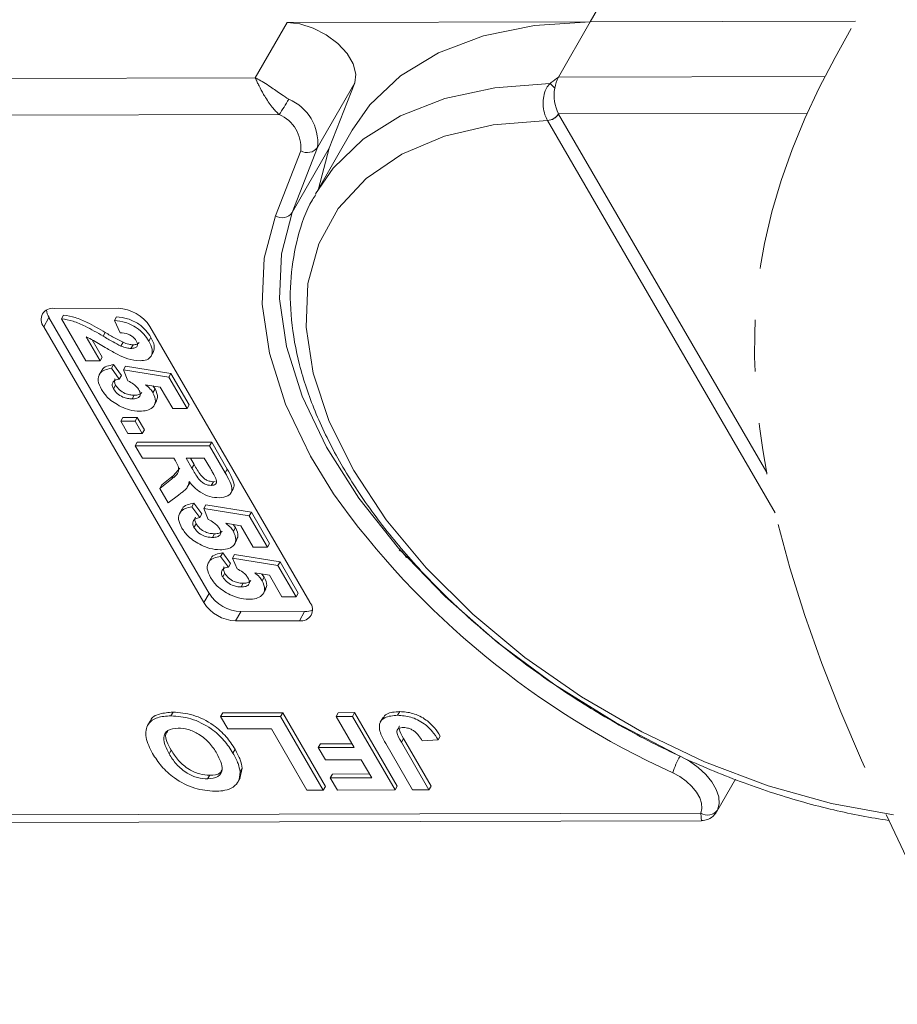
# Model space of a CAD drawing. Header units: millimetres. Extents: x 2517 to 3439, y -761 to -109.
# Tile 35 of 49: x 3189 to 3216, y -302 to -271. Entities that reach past the tile are written whole.
import ezdxf

# ---------------------------------------------------------------- set-up
doc = ezdxf.new("R2010")
doc.units = ezdxf.units.MM
doc.linetypes.add('PHANTOM2', pattern=[31.75, 15.875, -3.175, 3.175, -3.175, 3.175, -3.175])

msp = doc.modelspace()

# ---------------------------------------------------------------- linework, layer by layer
at = {"color": 7, "linetype": 'Continuous', "lineweight": 15}
for p, q in [((3206.885, -271.479), (3208.024, -269.497)), ((3197.566, -271.499), (3196.59, -273.199)), ((3197.566, -271.499), (3206.885, -271.479)), ((3205.909, -273.178), (3206.885, -271.479)), ((3215.036, -271.461), (3206.885, -271.479)), ((3196.59, -273.199), (3175.863, -273.244)), ((3214.098, -273.16), (3205.909, -273.178)), ((3198.505, -275.336), (3199.644, -273.354)), ((3198.865, -275.356), (3199.644, -273.354)), ((3175.866, -274.376), (3197.323, -274.328)), ((3205.912, -274.309), (3213.553, -274.292)), ((3205.913, -274.311), (3205.912, -274.309)), ((3212.308, -285.332), (3205.913, -274.311)), ((3205.569, -274.507), (3205.57, -274.51)), ((3205.57, -274.51), (3212.568, -286.569)), ((3199.569, -274.808), (3198.479, -276.706)), ((3197.726, -277.339), (3198.505, -275.336)), ((3198.865, -275.356), (3197.726, -277.339)), ((3198.533, -276.611), (3198.865, -275.356)), ((3197.987, -275.438), (3197.208, -277.441)), ((3190.412, -280.284), (3192.371, -280.279)), ((3190.632, -280.607), (3190.697, -280.494)), ((3190.249, -280.567), (3190.087, -280.85)), ((3195.167, -289.042), (3190.249, -280.567)), ((3191.382, -281.9), (3190.632, -280.607)), ((3192.258, -280.654), (3192.323, -280.541)), ((3192.436, -281.034), (3192.258, -280.654)), ((3195.004, -289.325), (3190.087, -280.85)), ((3191.914, -281.139), (3191.979, -281.026)), ((3193.352, -280.843), (3198.27, -289.318)), ((3191.396, -281.164), (3191.822, -281.899)), ((3191.577, -281.251), (3191.887, -281.786)), ((3192.459, -281.441), (3192.524, -281.328)), ((3192.767, -281.516), (3192.832, -281.403)), ((3193.316, -281.288), (3193.381, -281.175)), ((3193.381, -281.76), (3193.463, -281.619)), ((3191.822, -281.899), (3191.382, -281.9)), ((3191.822, -281.899), (3191.887, -281.786)), ((3192.169, -282.127), (3192.234, -282.013)), ((3192.234, -282.013), (3192.474, -282.343)), ((3191.87, -282.19), (3191.789, -282.331)), ((3192.169, -282.127), (3192.409, -282.456)), ((3192.536, -282.176), (3192.601, -282.063)), ((3192.675, -282.509), (3192.536, -282.176)), ((3192.536, -282.176), (3193.933, -282.402)), ((3192.601, -282.063), (3193.998, -282.289)), ((3193.933, -282.402), (3193.998, -282.289)), ((3193.998, -282.289), (3194.557, -283.252)), ((3192.409, -282.456), (3192.474, -282.343)), ((3193.933, -282.402), (3194.492, -283.365)), ((3192.233, -282.759), (3192.298, -282.645)), ((3193.671, -282.708), (3193.218, -282.631)), ((3193.441, -282.669), (3193.51, -282.762)), ((3193.445, -282.875), (3193.51, -282.762)), ((3194.053, -283.366), (3193.671, -282.708)), ((3192.803, -283.064), (3192.868, -282.951)), ((3193.474, -283.276), (3193.556, -283.135)), ((3194.492, -283.365), (3194.053, -283.366)), ((3194.492, -283.365), (3194.557, -283.252)), ((3192.456, -283.751), (3192.521, -283.637)), ((3192.456, -283.751), (3192.896, -283.75)), ((3192.677, -284.131), (3192.456, -283.751)), ((3192.521, -283.637), (3192.961, -283.636)), ((3192.896, -283.75), (3192.961, -283.636)), ((3192.896, -283.75), (3193.117, -284.13)), ((3192.961, -283.636), (3193.182, -284.017)), ((3193.117, -284.13), (3192.677, -284.131)), ((3193.117, -284.13), (3193.182, -284.017)), ((3192.898, -284.511), (3192.963, -284.398)), ((3192.963, -284.398), (3195.249, -284.393)), ((3195.184, -284.506), (3195.249, -284.393)), ((3195.249, -284.393), (3195.73, -285.223)), ((3192.898, -284.511), (3195.184, -284.506)), ((3193.118, -284.891), (3192.898, -284.511)), ((3195.184, -284.506), (3195.665, -285.336)), ((3194.085, -284.889), (3193.118, -284.891)), ((3194.135, -284.974), (3194.085, -284.889)), ((3195.023, -284.887), (3194.466, -284.888)), ((3194.466, -284.888), (3194.644, -285.195)), ((3194.597, -284.888), (3194.709, -285.081)), ((3195.211, -285.21), (3195.023, -284.887)), ((3194.075, -285.42), (3194.268, -285.194)), ((3194.644, -285.195), (3194.709, -285.081)), ((3195.665, -285.336), (3195.73, -285.223)), ((3193.655, -285.816), (3194.01, -285.534)), ((3193.72, -285.703), (3194.075, -285.42)), ((3194.01, -285.534), (3194.075, -285.42)), ((3194.499, -285.783), (3194.581, -285.641)), ((3195.236, -285.724), (3195.301, -285.611)), ((3195.301, -285.611), (3195.359, -285.601)), ((3193.655, -285.816), (3193.72, -285.703)), ((3193.913, -286.26), (3193.655, -285.816)), ((3195.835, -285.965), (3195.916, -285.824)), ((3194.226, -286.02), (3193.913, -286.26)), ((3194.342, -286.449), (3194.26, -286.59)), ((3194.64, -286.386), (3194.705, -286.273)), ((3194.64, -286.386), (3194.881, -286.715)), ((3194.705, -286.273), (3194.946, -286.602)), ((3195.007, -286.436), (3195.073, -286.322)), ((3195.146, -286.768), (3195.007, -286.436)), ((3195.007, -286.436), (3196.405, -286.661)), ((3195.073, -286.322), (3196.47, -286.548)), ((3196.405, -286.661), (3196.47, -286.548)), ((3196.47, -286.548), (3197.029, -287.511)), ((3194.881, -286.715), (3194.946, -286.602)), ((3196.405, -286.661), (3196.964, -287.625)), ((3194.704, -287.018), (3194.769, -286.905)), ((3196.142, -286.967), (3195.689, -286.89)), ((3195.913, -286.928), (3195.981, -287.021)), ((3195.916, -287.134), (3195.981, -287.021)), ((3196.524, -287.626), (3196.142, -286.967)), ((3195.275, -287.324), (3195.34, -287.21)), ((3195.946, -287.535), (3196.027, -287.394)), ((3196.964, -287.625), (3196.524, -287.626)), ((3196.964, -287.625), (3197.029, -287.511)), ((3195.224, -287.97), (3195.143, -288.112)), ((3195.523, -287.907), (3195.588, -287.794)), ((3195.523, -287.907), (3195.763, -288.236)), ((3195.588, -287.794), (3195.829, -288.123)), ((3195.89, -287.957), (3195.955, -287.844)), ((3196.029, -288.289), (3195.89, -287.957)), ((3195.89, -287.957), (3197.287, -288.182)), ((3195.955, -287.844), (3197.352, -288.069)), ((3197.287, -288.182), (3197.352, -288.069)), ((3197.352, -288.069), (3197.912, -289.032)), ((3195.763, -288.236), (3195.829, -288.123)), ((3197.287, -288.182), (3197.846, -289.146)), ((3195.587, -288.539), (3195.652, -288.426)), ((3197.025, -288.488), (3196.572, -288.412)), ((3196.795, -288.449), (3196.864, -288.542)), ((3196.799, -288.655), (3196.864, -288.542)), ((3197.407, -289.147), (3197.025, -288.488)), ((3196.157, -288.845), (3196.222, -288.732)), ((3196.829, -289.057), (3196.91, -288.915)), ((3195.167, -289.042), (3195.004, -289.325)), ((3197.846, -289.146), (3197.407, -289.147)), ((3197.846, -289.146), (3197.912, -289.032)), ((3196.148, -289.606), (3195.985, -289.889)), ((3197.945, -289.885), (3195.985, -289.889)), ((3198.107, -289.601), (3196.148, -289.606)), ((3198.107, -289.601), (3197.945, -289.885)), ((3193.997, -292.806), (3194.062, -292.693)), ((3195.524, -292.832), (3195.59, -292.718)), ((3195.524, -292.832), (3197.367, -292.828)), ((3195.743, -293.208), (3195.524, -292.832)), ((3195.59, -292.718), (3197.432, -292.714)), ((3197.367, -292.828), (3197.432, -292.714)), ((3197.367, -292.828), (3198.678, -295.088)), ((3197.432, -292.714), (3198.743, -294.974)), ((3199.075, -292.824), (3199.14, -292.711)), ((3199.075, -292.824), (3199.578, -292.823)), ((3199.63, -293.78), (3199.075, -292.824)), ((3199.14, -292.711), (3199.643, -292.709)), ((3199.578, -292.823), (3199.643, -292.709)), ((3199.578, -292.823), (3200.889, -295.083)), ((3199.643, -292.709), (3200.954, -294.969)), ((3200.51, -292.863), (3200.428, -293.005)), ((3200.964, -292.791), (3201.029, -292.677)), ((3193.36, -292.966), (3193.278, -293.108)), ((3197.083, -293.205), (3195.743, -293.208)), ((3198.176, -295.089), (3197.083, -293.205)), ((3201.079, -293.618), (3201.144, -293.504)), ((3201.144, -293.504), (3201.992, -294.967)), ((3202.209, -293.542), (3202.274, -293.429)), ((3198.525, -293.782), (3198.59, -293.669)), ((3198.525, -293.782), (3199.63, -293.78)), ((3198.743, -294.159), (3198.525, -293.782)), ((3198.59, -293.669), (3199.564, -293.667)), ((3201.425, -295.082), (3200.598, -293.657)), ((3201.079, -293.618), (3201.927, -295.08)), ((3202.209, -293.542), (3201.723, -293.572)), ((3193.94, -293.974), (3194.005, -293.861)), ((3195.904, -293.949), (3195.969, -293.835)), ((3196.186, -294.41), (3196.114, -294.737)), ((3196.121, -294.524), (3196.186, -294.41)), ((3199.848, -294.157), (3198.743, -294.159)), ((3200.168, -294.707), (3199.848, -294.157)), ((3195.124, -294.747), (3195.189, -294.634)), ((3196.043, -294.865), (3196.124, -294.723)), ((3198.895, -294.71), (3198.96, -294.597)), ((3198.895, -294.71), (3200.168, -294.707)), ((3199.114, -295.087), (3198.895, -294.71)), ((3198.96, -294.597), (3200.102, -294.594)), ((3198.678, -295.088), (3198.743, -294.974)), ((3200.889, -295.083), (3200.954, -294.969)), ((3201.927, -295.08), (3201.992, -294.967)), ((3210.777, -295.742), (3211.347, -294.75)), ((3198.678, -295.088), (3198.176, -295.089)), ((3200.889, -295.083), (3199.114, -295.087)), ((3201.927, -295.08), (3201.425, -295.082)), ((3210.282, -295.797), (3188.324, -295.846)), ((3188.651, -296.08), (3210.301, -296.032))]:
    msp.add_line(p, q, dxfattribs=at)
at = {"color": 7, "linetype": 'Continuous', "lineweight": 15, "flags": 128}
for points in [[(3199.644, -273.354), (3199.681, -273.082), (3199.602, -272.774), (3199.413, -272.455), (3199.129, -272.149), (3198.772, -271.882), (3198.371, -271.675), (3197.958, -271.544), (3197.566, -271.499)], [(3206.885, -271.479), (3205.168, -271.588), (3203.604, -271.906), (3202.224, -272.426), (3201.052, -273.139), (3200.112, -274.032), (3199.569, -274.808)], [(3205.642, -273.377), (3203.949, -273.503), (3202.41, -273.833), (3201.053, -274.363), (3199.903, -275.082), (3198.982, -275.977), (3198.443, -276.769)], [(3216.205, -295.846), (3214.301, -295.504), (3212.352, -294.959), (3210.396, -294.22), (3208.472, -293.303), (3206.62, -292.225), (3204.874, -291.009), (3203.271, -289.678), (3201.842, -288.259), (3200.616, -286.78), (3199.616, -285.27), (3198.864, -283.76), (3198.373, -282.279), (3198.153, -280.857), (3198.209, -279.523), (3198.54, -278.302), (3199.14, -277.219), (3199.995, -276.295), (3201.09, -275.55), (3202.402, -274.997), (3203.905, -274.648), (3205.57, -274.51)], [(3197.208, -277.441), (3196.866, -278.741), (3196.804, -280.156), (3197.023, -281.66), (3197.519, -283.227), (3198.283, -284.827), (3198.994, -285.987)], [(3209.501, -293.977), (3207.679, -293.025), (3205.797, -291.853), (3204.034, -290.552), (3202.423, -289.144), (3200.993, -287.656), (3199.769, -286.115), (3198.776, -284.549), (3198.03, -282.987), (3197.546, -281.458), (3197.332, -279.989), (3197.392, -278.607), (3197.726, -277.339)], [(3209.646, -294.045), (3209.936, -294.203), (3210.203, -294.394), (3210.435, -294.608), (3210.622, -294.837), (3210.756, -295.07), (3210.832, -295.299), (3210.846, -295.512), (3210.798, -295.702)], [(3209.418, -294.555), (3209.636, -294.673), (3209.836, -294.816), (3210.01, -294.977), (3210.15, -295.148), (3210.251, -295.324), (3210.308, -295.495), (3210.318, -295.655), (3210.282, -295.797)]]:
    msp.add_lwpolyline(points, dxfattribs=at)
at = {"color": 7, "linetype": 'Continuous', "lineweight": 15}
for centre, radius, start, end in [((3206.809, -273.674), 1.027, 151.137, 171.0902), ((3205.211, -274.007), 0.763, 40.1491, 55.5658), ((3207.006, -273.741), 1.233, 169.4134, 207.4295), ((3191.576, -270.386), 6.969, 325.5444, 330.1305), ((3197.056, -275.198), 1.455, 354.5664, 67.2376), ((3196.9, -275.335), 1.091, 354.5664, 67.2376), ((3205.548, -274.075), 0.432, 272.6947, 327.2216), ((3205.55, -274.08), 0.43, 272.7339, 327.5146), ((3198.19, -275.105), 0.391, 238.5972, 323.7029), ((3197.411, -277.108), 0.391, 238.5972, 323.7029), ((3190.357, -280.629), 0.349, 80.921, 219.3383), ((3190.681, -280.295), 0.51, 184.4162, 212.2288), ((3192.318, -281.508), 1.229, 32.7297, 87.5188), ((3220.126, -270.902), 25.964, 215.5235, 245.6452), ((3196.201, -288.377), 1.229, 212.7297, 267.5188), ((3196.038, -288.661), 1.229, 212.7297, 267.5188), ((3198, -289.54), 0.349, 260.921, 39.3383), ((3198.125, -289.092), 0.51, 268.0228, 295.8286), ((3212.031, -295.416), 2.751, 150.1208, 161.7639), ((3210.489, -295.475), 0.383, 237.2666, 323.7036)]:
    msp.add_arc(centre, radius, start, end, dxfattribs=at)
msp.add_ellipse((3200.903, -287.948), major_axis=(-0.322, 0.241), ratio=0.642726, start_param=4.005024, end_param=4.860077, dxfattribs=at)
at = {"color": 3, "linetype": 'PHANTOM2', "lineweight": 9, "ltscale": 0.5}
msp.add_spline([(3224.455, -229.015), (3229.032, -248.317), (3212.239, -278.289), (3218.828, -301.672)], degree=3, dxfattribs=at)
at = {"color": 7, "linetype": 'Continuous', "lineweight": 15}
for points, knots in [([(3196.59, -273.199), (3196.591, -273.199), (3196.597, -273.202), (3196.617, -273.211), (3196.64, -273.223), (3196.778, -273.296), (3197.014, -273.444), (3197.346, -273.679), (3197.544, -273.807), (3197.619, -273.856)], [0, 0, 0, 0, 0.005088, 0.020369, 0.070807, 0.089086, 0.500311, 0.809226, 1, 1, 1, 1]), ([(3197.323, -274.328), (3197.286, -274.293), (3197.212, -274.222), (3197.1, -274.089), (3196.985, -273.934), (3196.901, -273.803), (3196.801, -273.635), (3196.722, -273.485), (3196.656, -273.347), (3196.628, -273.287), (3196.614, -273.254), (3196.606, -273.236), (3196.599, -273.22), (3196.595, -273.21), (3196.593, -273.205), (3196.591, -273.201), (3196.59, -273.2), (3196.59, -273.199)], [0, 0, 0, 0, 0.1010295, 0.2049461, 0.3371683, 0.4742971, 0.5161999, 0.7436507, 0.8530899, 0.914248, 0.9321698, 0.9601369, 0.976545, 0.9861936, 0.994698, 0.9959318, 1, 1, 1, 1]), ([(3205.909, -273.178), (3205.908, -273.179), (3205.833, -273.232), (3205.741, -273.296), (3205.657, -273.365), (3205.642, -273.377)], [0, 0, 0, 0, 0.012087, 0.82463, 1, 1, 1, 1]), ([(3205.642, -273.377), (3205.623, -273.399), (3205.564, -273.465), (3205.488, -273.613), (3205.434, -273.833), (3205.432, -274.088), (3205.48, -274.328), (3205.541, -274.451), (3205.569, -274.507)], [0, 0, 0, 0, 0.07361, 0.225281, 0.412719, 0.616054, 0.826783, 1, 1, 1, 1]), ([(3198.455, -276.784), (3198.417, -276.84), (3198.154, -277.232), (3197.876, -278.084), (3197.646, -279.316), (3197.667, -280.637), (3197.913, -282.018), (3198.392, -283.445), (3199.094, -284.894), (3200.009, -286.34), (3201.12, -287.759), (3202.407, -289.127), (3203.85, -290.424), (3205.425, -291.631), (3207.107, -292.73), (3208.871, -293.703), (3210.689, -294.535), (3212.533, -295.214), (3214.336, -295.718), (3215.504, -295.939), (3216.061, -296.022)], [0, 0, 0, 0, 0.008583, 0.0609079, 0.1132403, 0.1660691, 0.2196553, 0.2739297, 0.3286434, 0.383549, 0.4384672, 0.4933295, 0.5481255, 0.6028664, 0.6575727, 0.7122689, 0.7669788, 0.8217225, 0.876527, 0.9278193, 0.9278193, 0.9278193, 0.9278193]), ([(3190.697, -280.494), (3190.817, -280.512), (3191.055, -280.549), (3191.499, -280.745), (3191.797, -280.919), (3191.979, -281.026)], [0, 0, 0, 0, 0.279551, 0.559332, 1, 1, 1, 1]), ([(3190.632, -280.607), (3190.751, -280.625), (3190.99, -280.662), (3191.434, -280.858), (3191.732, -281.033), (3191.914, -281.139)], [0, 0, 0, 0, 0.279551, 0.559332, 1, 1, 1, 1]), ([(3192.258, -280.654), (3192.371, -280.667), (3192.596, -280.694), (3192.933, -280.857), (3193.175, -281.073), (3193.269, -281.216), (3193.316, -281.288)], [0, 0, 0, 0, 0.280752, 0.55897, 0.779275, 1, 1, 1, 1]), ([(3192.323, -280.541), (3192.436, -280.554), (3192.661, -280.581), (3192.998, -280.743), (3193.24, -280.96), (3193.334, -281.103), (3193.381, -281.175)], [0, 0, 0, 0, 0.280752, 0.55897, 0.779275, 1, 1, 1, 1]), ([(3191.979, -281.026), (3192.079, -281.086), (3192.258, -281.192), (3192.443, -281.287), (3192.524, -281.328)], [0, 0, 0, 0, 0.5602349, 1, 1, 1, 1]), ([(3192.931, -281.281), (3192.913, -281.253), (3192.876, -281.198), (3192.785, -281.124), (3192.629, -281.05), (3192.515, -281.041), (3192.436, -281.034)], [0, 0, 0, 0, 0.187236, 0.374084, 0.560696, 1, 1, 1, 1]), ([(3192.362, -281.706), (3192.251, -281.645), (3192.069, -281.546), (3191.824, -281.394), (3191.617, -281.264), (3191.469, -281.197), (3191.396, -281.164)], [0, 0, 0, 0, 0.339985, 0.560186, 0.78038, 1, 1, 1, 1]), ([(3191.914, -281.139), (3192.014, -281.199), (3192.193, -281.305), (3192.378, -281.4), (3192.459, -281.441)], [0, 0, 0, 0, 0.560235, 1, 1, 1, 1]), ([(3192.524, -281.328), (3192.583, -281.351), (3192.69, -281.392), (3192.788, -281.399), (3192.832, -281.403)], [0, 0, 0, 0, 0.5601166, 1, 1, 1, 1]), ([(3192.767, -281.516), (3192.809, -281.514), (3192.892, -281.51), (3192.967, -281.454), (3192.975, -281.369), (3192.945, -281.31), (3192.931, -281.281)], [0, 0, 0, 0, 0.2806635, 0.5594614, 0.7793655, 1, 1, 1, 1]), ([(3192.832, -281.403), (3192.875, -281.401), (3192.958, -281.399), (3192.999, -281.354), (3193.019, -281.333)], [0, 0, 0, 0, 0.520649, 1, 1, 1, 1]), ([(3193.316, -281.288), (3193.36, -281.374), (3193.446, -281.544), (3193.412, -281.752), (3193.269, -281.877), (3193.121, -281.89), (3193.047, -281.896)], [0, 0, 0, 0, 0.280568, 0.55975, 0.779795, 1, 1, 1, 1]), ([(3193.381, -281.175), (3193.427, -281.262), (3193.516, -281.432), (3193.473, -281.566), (3193.451, -281.631)], [0, 0, 0, 0, 0.511088, 1, 1, 1, 1]), ([(3193.047, -281.896), (3192.921, -281.883), (3192.698, -281.86), (3192.465, -281.753), (3192.362, -281.706)], [0, 0, 0, 0, 0.558458, 1, 1, 1, 1]), ([(3192.459, -281.441), (3192.518, -281.464), (3192.625, -281.505), (3192.723, -281.513), (3192.767, -281.516)], [0, 0, 0, 0, 0.560117, 1, 1, 1, 1]), ([(3191.872, -282.208), (3191.874, -282.197), (3191.888, -282.128), (3192.02, -282.056), (3192.162, -282.028), (3192.234, -282.013)], [0, 0, 0, 0, 0.0835018, 0.5413674, 1, 1, 1, 1]), ([(3191.861, -282.775), (3191.817, -282.684), (3191.729, -282.502), (3191.787, -282.29), (3191.948, -282.166), (3192.095, -282.14), (3192.169, -282.127)], [0, 0, 0, 0, 0.279948, 0.559031, 0.779331, 1, 1, 1, 1]), ([(3192.409, -282.456), (3192.364, -282.465), (3192.274, -282.482), (3192.203, -282.559), (3192.185, -282.655), (3192.217, -282.724), (3192.233, -282.759)], [0, 0, 0, 0, 0.2802995, 0.5599611, 0.7800424, 1, 1, 1, 1]), ([(3192.284, -282.445), (3192.28, -282.449), (3192.256, -282.473), (3192.253, -282.543), (3192.283, -282.611), (3192.298, -282.645)], [0, 0, 0, 0, 0.083768, 0.542013, 1, 1, 1, 1]), ([(3193.011, -282.785), (3192.99, -282.755), (3192.949, -282.694), (3192.833, -282.594), (3192.735, -282.541), (3192.675, -282.509)], [0, 0, 0, 0, 0.279963, 0.560065, 1, 1, 1, 1]), ([(3192.463, -283.306), (3192.319, -283.223), (3192.061, -283.075), (3191.922, -282.867), (3191.861, -282.775)], [0, 0, 0, 0, 0.558353, 1, 1, 1, 1]), ([(3192.233, -282.759), (3192.267, -282.807), (3192.336, -282.904), (3192.505, -283.012), (3192.668, -283.059), (3192.758, -283.063), (3192.803, -283.064)], [0, 0, 0, 0, 0.279573, 0.558664, 0.778923, 1, 1, 1, 1]), ([(3192.298, -282.645), (3192.332, -282.694), (3192.401, -282.79), (3192.571, -282.899), (3192.733, -282.946), (3192.823, -282.949), (3192.868, -282.951)], [0, 0, 0, 0, 0.279573, 0.558664, 0.778923, 1, 1, 1, 1]), ([(3192.803, -283.064), (3192.854, -283.062), (3192.955, -283.057), (3193.048, -282.992), (3193.063, -282.891), (3193.029, -282.821), (3193.011, -282.785)], [0, 0, 0, 0, 0.280898, 0.55946, 0.779497, 1, 1, 1, 1]), ([(3192.868, -282.951), (3192.921, -282.95), (3193.021, -282.947), (3193.074, -282.895), (3193.099, -282.87)], [0, 0, 0, 0, 0.518665, 1, 1, 1, 1]), ([(3193.445, -282.875), (3193.483, -282.965), (3193.558, -283.144), (3193.456, -283.332), (3193.27, -283.431), (3193.112, -283.44), (3193.033, -283.445)], [0, 0, 0, 0, 0.2790069, 0.5586194, 0.7790735, 1, 1, 1, 1]), ([(3193.218, -282.631), (3193.269, -282.674), (3193.362, -282.75), (3193.419, -282.837), (3193.445, -282.875)], [0, 0, 0, 0, 0.559888, 1, 1, 1, 1]), ([(3193.51, -282.762), (3193.553, -282.854), (3193.622, -283.002), (3193.555, -283.102), (3193.53, -283.139)], [0, 0, 0, 0, 0.621608, 1, 1, 1, 1]), ([(3193.033, -283.445), (3192.93, -283.438), (3192.746, -283.425), (3192.55, -283.342), (3192.463, -283.306)], [0, 0, 0, 0, 0.5595341, 1, 1, 1, 1]), ([(3194.01, -285.534), (3194.108, -285.462), (3194.243, -285.363), (3194.23, -285.135), (3194.167, -285.028), (3194.135, -284.974)], [0, 0, 0, 0, 0.561022, 0.779295, 1, 1, 1, 1]), ([(3194.644, -285.195), (3194.705, -285.307), (3194.78, -285.447), (3194.925, -285.61), (3195.025, -285.677), (3195.136, -285.719), (3195.203, -285.723), (3195.236, -285.724)], [0, 0, 0, 0, 0.500962, 0.625785, 0.750436, 0.875032, 1, 1, 1, 1]), ([(3194.709, -285.081), (3194.77, -285.193), (3194.845, -285.333), (3194.99, -285.496), (3195.09, -285.564), (3195.201, -285.605), (3195.268, -285.609), (3195.301, -285.611)], [0, 0, 0, 0, 0.500962, 0.625785, 0.750436, 0.875032, 1, 1, 1, 1]), ([(3195.379, -285.513), (3195.349, -285.456), (3195.296, -285.356), (3195.237, -285.255), (3195.211, -285.21)], [0, 0, 0, 0, 0.559921, 1, 1, 1, 1]), ([(3195.665, -285.336), (3195.716, -285.426), (3195.816, -285.605), (3195.894, -285.834), (3195.839, -285.974), (3195.724, -286.077), (3195.576, -286.094), (3195.477, -286.105)], [0, 0, 0, 0, 0.251143, 0.500527, 0.625735, 0.75105, 1, 1, 1, 1]), ([(3195.73, -285.223), (3195.78, -285.312), (3195.879, -285.49), (3195.963, -285.715), (3195.917, -285.809), (3195.904, -285.836)], [0, 0, 0, 0, 0.4173287, 0.8317341, 1, 1, 1, 1]), ([(3194.561, -285.61), (3194.546, -285.671), (3194.522, -285.77), (3194.423, -285.872), (3194.328, -285.949), (3194.26, -285.996), (3194.226, -286.02)], [0, 0, 0, 0, 0.339579, 0.559591, 0.779787, 1, 1, 1, 1]), ([(3195.477, -286.105), (3195.385, -286.098), (3195.201, -286.086), (3194.918, -285.958), (3194.704, -285.786), (3194.608, -285.669), (3194.561, -285.61)], [0, 0, 0, 0, 0.2799536, 0.5589329, 0.7791735, 1, 1, 1, 1]), ([(3195.236, -285.724), (3195.272, -285.722), (3195.343, -285.716), (3195.415, -285.644), (3195.393, -285.562), (3195.379, -285.513)], [0, 0, 0, 0, 0.281129, 0.561183, 1, 1, 1, 1]), ([(3194.332, -287.035), (3194.288, -286.943), (3194.201, -286.762), (3194.259, -286.55), (3194.42, -286.426), (3194.567, -286.399), (3194.64, -286.386)], [0, 0, 0, 0, 0.279948, 0.559031, 0.779331, 1, 1, 1, 1]), ([(3194.344, -286.468), (3194.346, -286.457), (3194.359, -286.387), (3194.491, -286.316), (3194.634, -286.287), (3194.705, -286.273)], [0, 0, 0, 0, 0.083502, 0.541367, 1, 1, 1, 1]), ([(3194.881, -286.715), (3194.835, -286.724), (3194.745, -286.741), (3194.675, -286.818), (3194.656, -286.914), (3194.688, -286.983), (3194.704, -287.018)], [0, 0, 0, 0, 0.2802995, 0.5599611, 0.7800424, 1, 1, 1, 1]), ([(3194.755, -286.705), (3194.752, -286.708), (3194.727, -286.732), (3194.724, -286.803), (3194.754, -286.871), (3194.769, -286.905)], [0, 0, 0, 0, 0.0837684, 0.5420129, 1, 1, 1, 1]), ([(3195.483, -287.044), (3195.462, -287.014), (3195.42, -286.953), (3195.304, -286.853), (3195.206, -286.8), (3195.146, -286.768)], [0, 0, 0, 0, 0.279963, 0.560065, 1, 1, 1, 1]), ([(3194.934, -287.565), (3194.79, -287.482), (3194.532, -287.334), (3194.394, -287.126), (3194.332, -287.035)], [0, 0, 0, 0, 0.558353, 1, 1, 1, 1]), ([(3194.704, -287.018), (3194.739, -287.066), (3194.808, -287.163), (3194.977, -287.271), (3195.14, -287.318), (3195.23, -287.322), (3195.275, -287.324)], [0, 0, 0, 0, 0.279573, 0.558664, 0.778923, 1, 1, 1, 1]), ([(3194.769, -286.905), (3194.804, -286.953), (3194.873, -287.05), (3195.042, -287.158), (3195.205, -287.205), (3195.295, -287.209), (3195.34, -287.21)], [0, 0, 0, 0, 0.279573, 0.558664, 0.778923, 1, 1, 1, 1]), ([(3195.275, -287.324), (3195.325, -287.321), (3195.427, -287.317), (3195.52, -287.252), (3195.535, -287.151), (3195.5, -287.08), (3195.483, -287.044)], [0, 0, 0, 0, 0.280898, 0.55946, 0.779497, 1, 1, 1, 1]), ([(3195.34, -287.21), (3195.392, -287.209), (3195.493, -287.206), (3195.545, -287.154), (3195.57, -287.129)], [0, 0, 0, 0, 0.518665, 1, 1, 1, 1]), ([(3195.916, -287.134), (3195.954, -287.224), (3196.03, -287.403), (3195.927, -287.591), (3195.742, -287.69), (3195.584, -287.699), (3195.505, -287.704)], [0, 0, 0, 0, 0.279007, 0.558619, 0.779074, 1, 1, 1, 1]), ([(3195.689, -286.89), (3195.741, -286.933), (3195.833, -287.01), (3195.891, -287.096), (3195.916, -287.134)], [0, 0, 0, 0, 0.559888, 1, 1, 1, 1]), ([(3195.981, -287.021), (3196.024, -287.113), (3196.093, -287.262), (3196.027, -287.361), (3196.001, -287.399)], [0, 0, 0, 0, 0.621608, 1, 1, 1, 1]), ([(3195.505, -287.704), (3195.402, -287.697), (3195.217, -287.684), (3195.021, -287.601), (3194.934, -287.565)], [0, 0, 0, 0, 0.559534, 1, 1, 1, 1]), ([(3195.215, -288.556), (3195.171, -288.465), (3195.083, -288.283), (3195.141, -288.071), (3195.302, -287.947), (3195.449, -287.92), (3195.523, -287.907)], [0, 0, 0, 0, 0.279948, 0.559031, 0.779331, 1, 1, 1, 1]), ([(3195.226, -287.989), (3195.228, -287.978), (3195.242, -287.908), (3195.374, -287.837), (3195.517, -287.808), (3195.588, -287.794)], [0, 0, 0, 0, 0.083502, 0.541367, 1, 1, 1, 1]), ([(3195.763, -288.236), (3195.718, -288.245), (3195.628, -288.262), (3195.557, -288.339), (3195.539, -288.435), (3195.571, -288.504), (3195.587, -288.539)], [0, 0, 0, 0, 0.2803, 0.559961, 0.780042, 1, 1, 1, 1]), ([(3195.638, -288.226), (3195.634, -288.229), (3195.61, -288.253), (3195.607, -288.324), (3195.637, -288.392), (3195.652, -288.426)], [0, 0, 0, 0, 0.0837684, 0.5420129, 1, 1, 1, 1]), ([(3196.365, -288.566), (3196.344, -288.535), (3196.303, -288.474), (3196.187, -288.375), (3196.089, -288.321), (3196.029, -288.289)], [0, 0, 0, 0, 0.279963, 0.560065, 1, 1, 1, 1]), ([(3195.817, -289.086), (3195.673, -289.003), (3195.415, -288.855), (3195.276, -288.647), (3195.215, -288.556)], [0, 0, 0, 0, 0.558353, 1, 1, 1, 1]), ([(3195.587, -288.539), (3195.621, -288.587), (3195.69, -288.684), (3195.86, -288.792), (3196.022, -288.839), (3196.112, -288.843), (3196.157, -288.845)], [0, 0, 0, 0, 0.279573, 0.558664, 0.778923, 1, 1, 1, 1]), ([(3195.652, -288.426), (3195.686, -288.474), (3195.755, -288.571), (3195.925, -288.679), (3196.087, -288.726), (3196.177, -288.73), (3196.222, -288.732)], [0, 0, 0, 0, 0.279573, 0.558664, 0.778923, 1, 1, 1, 1]), ([(3196.157, -288.845), (3196.208, -288.842), (3196.309, -288.838), (3196.402, -288.773), (3196.417, -288.672), (3196.383, -288.601), (3196.365, -288.566)], [0, 0, 0, 0, 0.280898, 0.55946, 0.779497, 1, 1, 1, 1]), ([(3196.222, -288.732), (3196.275, -288.73), (3196.375, -288.727), (3196.428, -288.675), (3196.453, -288.65)], [0, 0, 0, 0, 0.5186651, 1, 1, 1, 1]), ([(3196.799, -288.655), (3196.837, -288.745), (3196.913, -288.925), (3196.81, -289.112), (3196.624, -289.212), (3196.467, -289.221), (3196.388, -289.225)], [0, 0, 0, 0, 0.279007, 0.558619, 0.779074, 1, 1, 1, 1]), ([(3196.572, -288.412), (3196.623, -288.454), (3196.716, -288.531), (3196.773, -288.617), (3196.799, -288.655)], [0, 0, 0, 0, 0.5598879, 1, 1, 1, 1]), ([(3196.864, -288.542), (3196.907, -288.634), (3196.976, -288.783), (3196.909, -288.882), (3196.884, -288.92)], [0, 0, 0, 0, 0.621608, 1, 1, 1, 1]), ([(3196.388, -289.225), (3196.284, -289.218), (3196.1, -289.205), (3195.904, -289.122), (3195.817, -289.086)], [0, 0, 0, 0, 0.559534, 1, 1, 1, 1]), ([(3193.432, -293.965), (3193.348, -293.798), (3193.18, -293.464), (3193.249, -293.058), (3193.559, -292.835), (3193.851, -292.816), (3193.997, -292.806)], [0, 0, 0, 0, 0.280551, 0.559488, 0.779434, 1, 1, 1, 1]), ([(3193.366, -292.987), (3193.368, -292.973), (3193.385, -292.849), (3193.639, -292.729), (3193.921, -292.705), (3194.062, -292.693)], [0, 0, 0, 0, 0.05675, 0.527711, 1, 1, 1, 1]), ([(3193.997, -292.806), (3194.199, -292.821), (3194.602, -292.85), (3195.216, -293.162), (3195.652, -293.557), (3195.82, -293.818), (3195.904, -293.949)], [0, 0, 0, 0, 0.2799425, 0.558704, 0.7790449, 1, 1, 1, 1]), ([(3194.062, -292.693), (3194.264, -292.708), (3194.667, -292.737), (3195.281, -293.049), (3195.717, -293.444), (3195.885, -293.705), (3195.969, -293.835)], [0, 0, 0, 0, 0.2799425, 0.558704, 0.7790449, 1, 1, 1, 1]), ([(3200.406, -293.227), (3200.403, -293.152), (3200.398, -293.001), (3200.581, -292.819), (3200.819, -292.801), (3200.964, -292.791)], [0, 0, 0, 0, 0.280122, 0.560355, 1, 1, 1, 1]), ([(3200.508, -292.882), (3200.544, -292.833), (3200.644, -292.698), (3200.879, -292.685), (3201.029, -292.677)], [0, 0, 0, 0, 0.358473, 1, 1, 1, 1]), ([(3200.964, -292.791), (3201.097, -292.799), (3201.36, -292.814), (3201.769, -293.018), (3202.044, -293.285), (3202.154, -293.456), (3202.209, -293.542)], [0, 0, 0, 0, 0.280246, 0.558416, 0.778827, 1, 1, 1, 1]), ([(3201.029, -292.677), (3201.162, -292.685), (3201.425, -292.701), (3201.834, -292.905), (3202.109, -293.171), (3202.219, -293.343), (3202.274, -293.429)], [0, 0, 0, 0, 0.280246, 0.558416, 0.778827, 1, 1, 1, 1]), ([(3194.216, -293.183), (3194.1, -293.197), (3193.868, -293.225), (3193.716, -293.525), (3193.855, -293.804), (3193.94, -293.974)], [0, 0, 0, 0, 0.279991, 0.559768, 1, 1, 1, 1]), ([(3195.411, -293.965), (3195.342, -293.858), (3195.207, -293.645), (3194.885, -293.373), (3194.522, -293.207), (3194.318, -293.191), (3194.216, -293.183)], [0, 0, 0, 0, 0.281021, 0.560116, 0.779939, 1, 1, 1, 1]), ([(3201.151, -293.167), (3201.092, -293.171), (3201.004, -293.176), (3200.94, -293.239), (3200.939, -293.381), (3201.017, -293.512), (3201.079, -293.618)], [0, 0, 0, 0, 0.249396, 0.374426, 0.499454, 1, 1, 1, 1]), ([(3201.019, -293.124), (3201.017, -293.126), (3200.999, -293.143), (3201.015, -293.274), (3201.086, -293.402), (3201.144, -293.504)], [0, 0, 0, 0, 0.024971, 0.219843, 1, 1, 1, 1]), ([(3201.492, -293.291), (3201.462, -293.27), (3201.403, -293.229), (3201.281, -293.177), (3201.2, -293.171), (3201.151, -293.167)], [0, 0, 0, 0, 0.2806722, 0.5608436, 1, 1, 1, 1]), ([(3193.906, -293.26), (3193.88, -293.296), (3193.774, -293.445), (3193.905, -293.682), (3194.005, -293.861)], [0, 0, 0, 0, 0.241235, 1, 1, 1, 1]), ([(3200.598, -293.657), (3200.552, -293.576), (3200.468, -293.43), (3200.425, -293.289), (3200.406, -293.227)], [0, 0, 0, 0, 0.560294, 1, 1, 1, 1]), ([(3201.723, -293.572), (3201.689, -293.518), (3201.627, -293.421), (3201.533, -293.331), (3201.492, -293.291)], [0, 0, 0, 0, 0.561018, 1, 1, 1, 1]), ([(3195.349, -295.124), (3195.145, -295.108), (3194.738, -295.077), (3194.12, -294.759), (3193.685, -294.359), (3193.516, -294.096), (3193.432, -293.965)], [0, 0, 0, 0, 0.279831, 0.558669, 0.779006, 1, 1, 1, 1]), ([(3193.94, -293.974), (3194.007, -294.081), (3194.141, -294.293), (3194.458, -294.567), (3194.822, -294.727), (3195.023, -294.741), (3195.124, -294.747)], [0, 0, 0, 0, 0.281087, 0.560013, 0.779691, 1, 1, 1, 1]), ([(3194.005, -293.861), (3194.073, -293.967), (3194.206, -294.179), (3194.523, -294.453), (3194.887, -294.614), (3195.088, -294.627), (3195.189, -294.634)], [0, 0, 0, 0, 0.281087, 0.560013, 0.779691, 1, 1, 1, 1]), ([(3195.124, -294.747), (3195.241, -294.735), (3195.475, -294.709), (3195.637, -294.415), (3195.496, -294.136), (3195.411, -293.965)], [0, 0, 0, 0, 0.280278, 0.559877, 1, 1, 1, 1]), ([(3195.904, -293.949), (3195.965, -294.059), (3196.073, -294.256), (3196.106, -294.442), (3196.121, -294.524)], [0, 0, 0, 0, 0.560171, 1, 1, 1, 1]), ([(3195.969, -293.835), (3196.03, -293.946), (3196.138, -294.143), (3196.171, -294.328), (3196.186, -294.41)], [0, 0, 0, 0, 0.560171, 1, 1, 1, 1]), ([(3195.189, -294.634), (3195.314, -294.626), (3195.504, -294.614), (3195.555, -294.489), (3195.573, -294.446)], [0, 0, 0, 0, 0.659913, 1, 1, 1, 1]), ([(3196.121, -294.524), (3196.114, -294.644), (3196.1, -294.859), (3195.925, -294.981), (3195.848, -295.034)], [0, 0, 0, 0, 0.5599557, 1, 1, 1, 1]), ([(3195.848, -295.034), (3195.765, -295.064), (3195.617, -295.117), (3195.431, -295.122), (3195.349, -295.124)], [0, 0, 0, 0, 0.559564, 1, 1, 1, 1]), ([(3210.301, -296.032), (3210.301, -296.032), (3210.305, -296.035), (3210.298, -295.994), (3210.287, -295.857), (3210.282, -295.797)], [0, 0, 0, 0, 0.0045186, 0.5696109, 1, 1, 1, 1]), ([(3210.3, -296.025), (3210.368, -296.021), (3210.519, -296.01), (3210.705, -295.87), (3210.768, -295.75), (3210.794, -295.701)], [0, 0, 0, 0, 0.327834, 0.726656, 1, 1, 1, 1])]:
    msp.add_open_spline(points, degree=3, knots=knots, dxfattribs=at)

doc.saveas('drawing.dxf')
